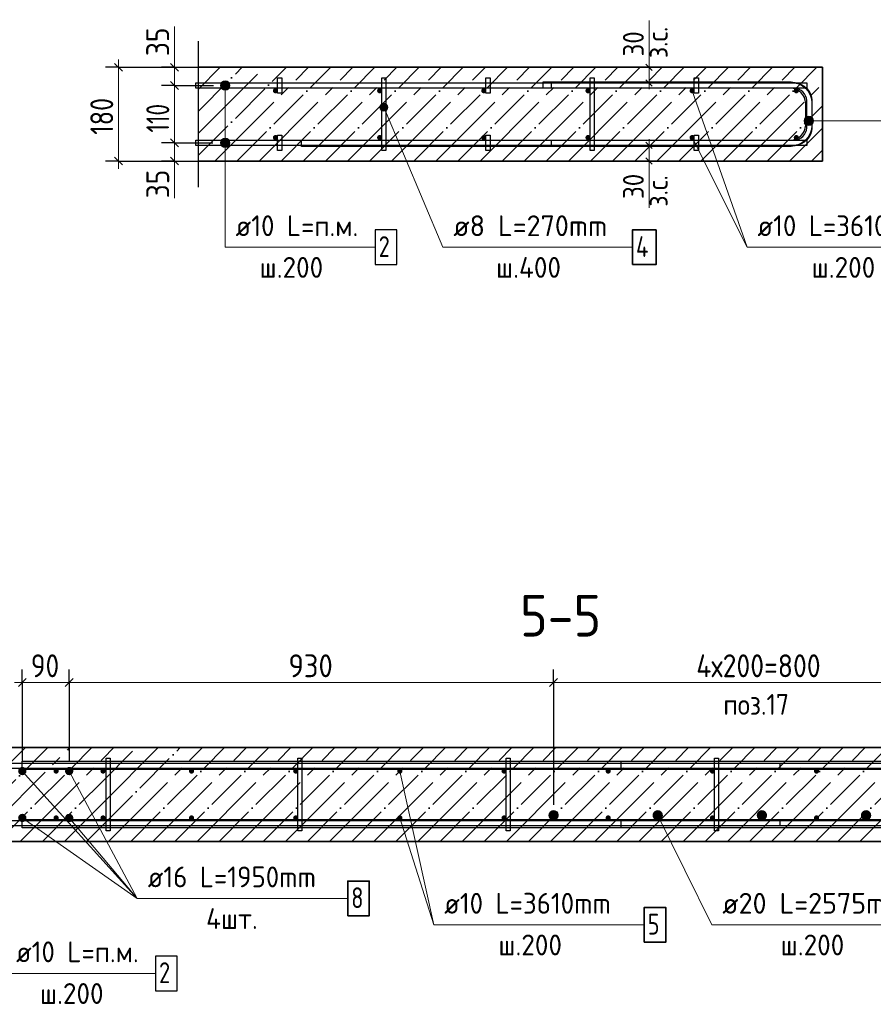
# Model space of a CAD drawing. Header units: millimetres. Extents: x -49773 to 2322955, y -3321 to 58485.
# Tile 98 of 256: x 434648 to 442842, y 39159 to 48611. Entities that reach past the tile are written whole.
import ezdxf

# ---------------------------------------------------------------- set-up
doc = ezdxf.new("R2010")
doc.units = ezdxf.units.MM
doc.linetypes.add('______11', pattern=[500, 400, -50, 0, -50])
doc.linetypes.add('______5', pattern=[1100, 800, -100, 100, -100])
for name, color, linetype, lineweight in [('Standard', 7, 'Continuous', 25), ('Арм.стержн. Арматура края', 96, 'Continuous', 35), ('Арм.стержн. вертикальными 1', 22, 'Continuous', 35), ('Арм.стержн.горизонт. 1', 180, 'Continuous', 35), ('Арм.стержн.горизонт. 2', 202, 'Continuous', 35), ('Размерная линия_ общее', 7, 'Continuous', 13), ('Размерная линия_ общее_1', 7, 'Continuous', 13)]:
    doc.layers.add(name, color=color, linetype=linetype, lineweight=lineweight)
doc.layers.add('Арм.стержн. вертикальными 2', color=7, linetype='Continuous', lineweight=35, true_color=0x006e00)
doc.layers.add('Арм.стержн.Стяжки', color=7, linetype='Continuous', lineweight=35, true_color=0x501e0f)
doc.styles.add('ISOCPEUR', font='txt')

msp = doc.modelspace()

# ---------------------------------------------------------------- hatches: boundary and pattern name
at = {"layer": 'Арм.стержн. вертикальными 1', "linetype": 'Continuous', "lineweight": 50, "transparency": 33554687}
for points in [[(437128.3, 47929.1), (437126.4, 47938.7), (437121, 47946.8), (437112.9, 47952.2), (437103.3, 47954.1), (437093.7, 47952.2), (437085.6, 47946.8), (437080.2, 47938.7), (437078.3, 47929.1), (437080.2, 47919.5), (437085.6, 47911.4), (437093.7, 47906), (437103.3, 47904.1), (437112.9, 47906), (437121, 47911.4), (437126.4, 47919.5)], [(438128.3, 47929.1), (438126.4, 47938.7), (438121, 47946.8), (438112.9, 47952.2), (438103.3, 47954.1), (438093.7, 47952.2), (438085.6, 47946.8), (438080.2, 47938.7), (438078.3, 47929.1), (438080.2, 47919.5), (438085.6, 47911.4), (438093.7, 47906), (438103.3, 47904.1), (438112.9, 47906), (438121, 47911.4), (438126.4, 47919.5)], [(439128.3, 47929.1), (439126.4, 47938.7), (439121, 47946.8), (439112.9, 47952.2), (439103.3, 47954.1), (439093.7, 47952.2), (439085.6, 47946.8), (439080.2, 47938.7), (439078.3, 47929.1), (439080.2, 47919.5), (439085.6, 47911.4), (439093.7, 47906), (439103.3, 47904.1), (439112.9, 47906), (439121, 47911.4), (439126.4, 47919.5)], [(440128.3, 47929.1), (440126.4, 47938.7), (440121, 47946.8), (440112.9, 47952.2), (440103.3, 47954.1), (440093.7, 47952.2), (440085.6, 47946.8), (440080.2, 47938.7), (440078.3, 47929.1), (440080.2, 47919.5), (440085.6, 47911.4), (440093.7, 47906), (440103.3, 47904.1), (440112.9, 47906), (440121, 47911.4), (440126.4, 47919.5)], [(441128.3, 47929.1), (441126.4, 47938.7), (441121, 47946.8), (441112.9, 47952.2), (441103.3, 47954.1), (441093.7, 47952.2), (441085.6, 47946.8), (441080.2, 47938.7), (441078.3, 47929.1), (441080.2, 47919.5), (441085.6, 47911.4), (441093.7, 47906), (441103.3, 47904.1), (441112.9, 47906), (441121, 47911.4), (441126.4, 47919.5)], [(442128.3, 47929.1), (442126.4, 47938.7), (442121, 47946.8), (442112.9, 47952.2), (442103.3, 47954.1), (442093.7, 47952.2), (442085.6, 47946.8), (442080.2, 47938.7), (442078.3, 47929.1), (442080.2, 47919.5), (442085.6, 47911.4), (442093.7, 47906), (442103.3, 47904.1), (442112.9, 47906), (442121, 47911.4), (442126.4, 47919.5)], [(437128.3, 47479.1), (437126.4, 47488.7), (437121, 47496.8), (437112.9, 47502.2), (437103.3, 47504.1), (437093.7, 47502.2), (437085.6, 47496.8), (437080.2, 47488.7), (437078.3, 47479.1), (437080.2, 47469.5), (437085.6, 47461.4), (437093.7, 47456), (437103.3, 47454.1), (437112.9, 47456), (437121, 47461.4), (437126.4, 47469.5)], [(438128.3, 47479.1), (438126.4, 47488.7), (438121, 47496.8), (438112.9, 47502.2), (438103.3, 47504.1), (438093.7, 47502.2), (438085.6, 47496.8), (438080.2, 47488.7), (438078.3, 47479.1), (438080.2, 47469.5), (438085.6, 47461.4), (438093.7, 47456), (438103.3, 47454.1), (438112.9, 47456), (438121, 47461.4), (438126.4, 47469.5)], [(439128.3, 47479.1), (439126.4, 47488.7), (439121, 47496.8), (439112.9, 47502.2), (439103.3, 47504.1), (439093.7, 47502.2), (439085.6, 47496.8), (439080.2, 47488.7), (439078.3, 47479.1), (439080.2, 47469.5), (439085.6, 47461.4), (439093.7, 47456), (439103.3, 47454.1), (439112.9, 47456), (439121, 47461.4), (439126.4, 47469.5)], [(440128.3, 47479.1), (440126.4, 47488.7), (440121, 47496.8), (440112.9, 47502.2), (440103.3, 47504.1), (440093.7, 47502.2), (440085.6, 47496.8), (440080.2, 47488.7), (440078.3, 47479.1), (440080.2, 47469.5), (440085.6, 47461.4), (440093.7, 47456), (440103.3, 47454.1), (440112.9, 47456), (440121, 47461.4), (440126.4, 47469.5)], [(441128.3, 47479.1), (441126.4, 47488.7), (441121, 47496.8), (441112.9, 47502.2), (441103.3, 47504.1), (441093.7, 47502.2), (441085.6, 47496.8), (441080.2, 47488.7), (441078.3, 47479.1), (441080.2, 47469.5), (441085.6, 47461.4), (441093.7, 47456), (441103.3, 47454.1), (441112.9, 47456), (441121, 47461.4), (441126.4, 47469.5)], [(442128.3, 47479.1), (442126.4, 47488.7), (442121, 47496.8), (442112.9, 47502.2), (442103.3, 47504.1), (442093.7, 47502.2), (442085.6, 47496.8), (442080.2, 47488.7), (442078.3, 47479.1), (442080.2, 47469.5), (442085.6, 47461.4), (442093.7, 47456), (442103.3, 47454.1), (442112.9, 47456), (442121, 47461.4), (442126.4, 47469.5)], [(435022.7, 41397.8), (435020.8, 41407.3), (435015.4, 41415.4), (435007.2, 41420.9), (434997.7, 41422.8), (434988.1, 41420.9), (434980, 41415.4), (434974.6, 41407.3), (434972.7, 41397.8), (434974.6, 41388.2), (434980, 41380.1), (434988.1, 41374.7), (434997.7, 41372.8), (435007.2, 41374.7), (435015.4, 41380.1), (435020.8, 41388.2)], [(435472.7, 41397.8), (435470.8, 41407.3), (435465.4, 41415.4), (435457.2, 41420.9), (435447.7, 41422.8), (435438.1, 41420.9), (435430, 41415.4), (435424.6, 41407.3), (435422.7, 41397.8), (435424.6, 41388.2), (435430, 41380.1), (435438.1, 41374.7), (435447.7, 41372.8), (435457.2, 41374.7), (435465.4, 41380.1), (435470.8, 41388.2)], [(436322.7, 41397.8), (436320.8, 41407.3), (436315.4, 41415.4), (436307.2, 41420.9), (436297.7, 41422.8), (436288.1, 41420.9), (436280, 41415.4), (436274.6, 41407.3), (436272.7, 41397.8), (436274.6, 41388.2), (436280, 41380.1), (436288.1, 41374.7), (436297.7, 41372.8), (436307.2, 41374.7), (436315.4, 41380.1), (436320.8, 41388.2)], [(437322.7, 41397.8), (437320.8, 41407.3), (437315.4, 41415.4), (437307.2, 41420.9), (437297.7, 41422.8), (437288.1, 41420.9), (437280, 41415.4), (437274.6, 41407.3), (437272.7, 41397.8), (437274.6, 41388.2), (437280, 41380.1), (437288.1, 41374.7), (437297.7, 41372.8), (437307.2, 41374.7), (437315.4, 41380.1), (437320.8, 41388.2)], [(438322.7, 41397.8), (438320.8, 41407.3), (438315.4, 41415.5), (438307.2, 41420.9), (438297.7, 41422.8), (438288.1, 41420.9), (438280, 41415.5), (438274.6, 41407.3), (438272.7, 41397.8), (438274.6, 41388.2), (438280, 41380.1), (438288.1, 41374.7), (438297.7, 41372.8), (438307.2, 41374.7), (438315.4, 41380.1), (438320.8, 41388.2)], [(439322.7, 41397.8), (439320.8, 41407.3), (439315.4, 41415.5), (439307.2, 41420.9), (439297.7, 41422.8), (439288.1, 41420.9), (439280, 41415.5), (439274.6, 41407.3), (439272.7, 41397.8), (439274.6, 41388.2), (439280, 41380.1), (439288.1, 41374.7), (439297.7, 41372.8), (439307.2, 41374.7), (439315.4, 41380.1), (439320.8, 41388.2)], [(440322.7, 41397.8), (440320.8, 41407.3), (440315.4, 41415.5), (440307.2, 41420.9), (440297.7, 41422.8), (440288.1, 41420.9), (440280, 41415.5), (440274.6, 41407.3), (440272.7, 41397.8), (440274.6, 41388.2), (440280, 41380.1), (440288.1, 41374.7), (440297.7, 41372.8), (440307.2, 41374.7), (440315.4, 41380.1), (440320.8, 41388.2)], [(441322.7, 41397.8), (441320.8, 41407.3), (441315.4, 41415.5), (441307.2, 41420.9), (441297.7, 41422.8), (441288.1, 41420.9), (441280, 41415.5), (441274.6, 41407.3), (441272.7, 41397.8), (441274.6, 41388.2), (441280, 41380.1), (441288.1, 41374.7), (441297.7, 41372.8), (441307.2, 41374.7), (441315.4, 41380.1), (441320.8, 41388.2)], [(442322.7, 41397.8), (442320.8, 41407.4), (442315.4, 41415.5), (442307.2, 41420.9), (442297.7, 41422.8), (442288.1, 41420.9), (442280, 41415.5), (442274.6, 41407.4), (442272.7, 41397.8), (442274.6, 41388.2), (442280, 41380.1), (442288.1, 41374.7), (442297.7, 41372.8), (442307.2, 41374.7), (442315.4, 41380.1), (442320.8, 41388.2)], [(435022.7, 40947.8), (435020.8, 40957.3), (435015.4, 40965.4), (435007.2, 40970.9), (434997.7, 40972.8), (434988.1, 40970.9), (434980, 40965.4), (434974.6, 40957.3), (434972.7, 40947.8), (434974.6, 40938.2), (434980, 40930.1), (434988.1, 40924.7), (434997.7, 40922.8), (435007.2, 40924.7), (435015.4, 40930.1), (435020.8, 40938.2)], [(435472.7, 40947.8), (435470.8, 40957.3), (435465.4, 40965.4), (435457.2, 40970.9), (435447.7, 40972.8), (435438.1, 40970.9), (435430, 40965.4), (435424.6, 40957.3), (435422.7, 40947.8), (435424.6, 40938.2), (435430, 40930.1), (435438.1, 40924.7), (435447.7, 40922.8), (435457.2, 40924.7), (435465.4, 40930.1), (435470.8, 40938.2)], [(436322.7, 40947.8), (436320.8, 40957.3), (436315.4, 40965.4), (436307.2, 40970.9), (436297.7, 40972.8), (436288.1, 40970.9), (436280, 40965.4), (436274.6, 40957.3), (436272.7, 40947.8), (436274.6, 40938.2), (436280, 40930.1), (436288.1, 40924.7), (436297.7, 40922.8), (436307.2, 40924.7), (436315.4, 40930.1), (436320.8, 40938.2)], [(437322.7, 40947.8), (437320.8, 40957.3), (437315.4, 40965.4), (437307.2, 40970.9), (437297.7, 40972.8), (437288.1, 40970.9), (437280, 40965.4), (437274.6, 40957.3), (437272.7, 40947.8), (437274.6, 40938.2), (437280, 40930.1), (437288.1, 40924.7), (437297.7, 40922.8), (437307.2, 40924.7), (437315.4, 40930.1), (437320.8, 40938.2)], [(438322.7, 40947.8), (438320.8, 40957.3), (438315.4, 40965.4), (438307.2, 40970.9), (438297.7, 40972.8), (438288.1, 40970.9), (438280, 40965.4), (438274.6, 40957.3), (438272.7, 40947.8), (438274.6, 40938.2), (438280, 40930.1), (438288.1, 40924.7), (438297.7, 40922.8), (438307.2, 40924.7), (438315.4, 40930.1), (438320.8, 40938.2)], [(439322.7, 40947.8), (439320.8, 40957.3), (439315.4, 40965.4), (439307.2, 40970.9), (439297.7, 40972.8), (439288.1, 40970.9), (439280, 40965.4), (439274.6, 40957.3), (439272.7, 40947.8), (439274.6, 40938.2), (439280, 40930.1), (439288.1, 40924.7), (439297.7, 40922.8), (439307.2, 40924.7), (439315.4, 40930.1), (439320.8, 40938.2)], [(440322.7, 40947.8), (440320.8, 40957.3), (440315.4, 40965.5), (440307.2, 40970.9), (440297.7, 40972.8), (440288.1, 40970.9), (440280, 40965.5), (440274.6, 40957.3), (440272.7, 40947.8), (440274.6, 40938.2), (440280, 40930.1), (440288.1, 40924.7), (440297.7, 40922.8), (440307.2, 40924.7), (440315.4, 40930.1), (440320.8, 40938.2)], [(441322.7, 40947.8), (441320.8, 40957.4), (441315.4, 40965.5), (441307.2, 40970.9), (441297.7, 40972.8), (441288.1, 40970.9), (441280, 40965.5), (441274.6, 40957.4), (441272.7, 40947.8), (441274.6, 40938.2), (441280, 40930.1), (441288.1, 40924.7), (441297.7, 40922.8), (441307.2, 40924.7), (441315.4, 40930.1), (441320.8, 40938.2)], [(442322.7, 40947.8), (442320.8, 40957.4), (442315.4, 40965.5), (442307.2, 40970.9), (442297.7, 40972.8), (442288.1, 40970.9), (442280, 40965.5), (442274.6, 40957.4), (442272.7, 40947.8), (442274.6, 40938.2), (442280, 40930.1), (442288.1, 40924.7), (442297.7, 40922.8), (442307.2, 40924.7), (442315.4, 40930.1), (442320.8, 40938.2)]]:
    msp.add_hatch(color=4, dxfattribs=at).paths.add_polyline_path(points)
at = {"layer": 'Арм.стержн. вертикальными 2', "linetype": 'Continuous', "lineweight": 50, "transparency": 33554687}
for points in [[(434712.7, 41397.8), (434709.6, 41413.1), (434701, 41426.1), (434688, 41434.7), (434672.7, 41437.8), (434657.4, 41434.7), (434644.4, 41426.1), (434635.7, 41413.1), (434632.7, 41397.8), (434635.7, 41382.5), (434644.4, 41369.5), (434657.4, 41360.8), (434672.7, 41357.8), (434688, 41360.8), (434701, 41369.5), (434709.6, 41382.5)], [(435162.7, 41397.8), (435159.6, 41413.1), (435151, 41426.1), (435138, 41434.7), (435122.7, 41437.8), (435107.4, 41434.7), (435094.4, 41426.1), (435085.7, 41413.1), (435082.7, 41397.8), (435085.7, 41382.5), (435094.4, 41369.5), (435107.4, 41360.8), (435122.7, 41357.8), (435138, 41360.8), (435151, 41369.5), (435159.6, 41382.5)], [(434712.7, 40947.8), (434709.6, 40963.1), (434701, 40976), (434688, 40984.7), (434672.7, 40987.8), (434657.4, 40984.7), (434644.4, 40976), (434635.7, 40963.1), (434632.7, 40947.8), (434635.7, 40932.5), (434644.4, 40919.5), (434657.4, 40910.8), (434672.7, 40907.8), (434688, 40910.8), (434701, 40919.5), (434709.6, 40932.5)], [(435162.7, 40947.8), (435159.6, 40963.1), (435151, 40976.1), (435138, 40984.7), (435122.7, 40987.8), (435107.4, 40984.7), (435094.4, 40976.1), (435085.7, 40963.1), (435082.7, 40947.8), (435085.7, 40932.5), (435094.4, 40919.5), (435107.4, 40910.8), (435122.7, 40907.8), (435138, 40910.8), (435151, 40919.5), (435159.6, 40932.5)], [(439822.7, 40972.8), (439818.9, 40991.9), (439808, 41008.1), (439791.8, 41019), (439772.7, 41022.8), (439753.5, 41019), (439737.3, 41008.1), (439726.5, 40991.9), (439722.7, 40972.8), (439726.5, 40953.6), (439737.3, 40937.4), (439753.5, 40926.6), (439772.7, 40922.8), (439791.8, 40926.6), (439808, 40937.4), (439818.9, 40953.6)], [(440822.7, 40972.8), (440818.9, 40991.9), (440808, 41008.1), (440791.8, 41019), (440772.7, 41022.8), (440753.5, 41019), (440737.3, 41008.1), (440726.5, 40991.9), (440722.7, 40972.8), (440726.5, 40953.6), (440737.3, 40937.4), (440753.5, 40926.6), (440772.7, 40922.8), (440791.8, 40926.6), (440808, 40937.4), (440818.9, 40953.6)], [(441822.7, 40972.8), (441818.9, 40991.9), (441808, 41008.1), (441791.8, 41019), (441772.7, 41022.8), (441753.5, 41019), (441737.3, 41008.1), (441726.5, 40991.9), (441722.7, 40972.8), (441726.5, 40953.6), (441737.3, 40937.4), (441753.5, 40926.6), (441772.7, 40922.8), (441791.8, 40926.6), (441808, 40937.4), (441818.9, 40953.6)], [(442822.7, 40972.8), (442818.9, 40991.9), (442808, 41008.1), (442791.8, 41019), (442772.7, 41022.8), (442753.5, 41019), (442737.3, 41008.1), (442726.5, 40991.9), (442722.7, 40972.8), (442726.5, 40953.6), (442737.3, 40937.4), (442753.5, 40926.6), (442772.7, 40922.8), (442791.8, 40926.6), (442808, 40937.4), (442818.9, 40953.6)]]:
    msp.add_hatch(color=7, dxfattribs=at).paths.add_polyline_path(points)
at = {"layer": 'Арм.стержн.горизонт. 1', "linetype": 'Continuous', "lineweight": 13, "transparency": 33554687}
for points in [[(436597.8, 48017.8), (436642.8, 48017.8), (436620.3, 48024.1)], [(436597.8, 48017.8), (436642.8, 48017.8), (436620.3, 48024.1)], [(436575.3, 47979.1), (436665.3, 47979.1), (436659, 48001.6)], [(436575.3, 47979.1), (436659, 48001.6), (436581.6, 48001.6)], [(436575.3, 47979.1), (436665.3, 47979.1), (436659, 48001.6)], [(436575.3, 47979.1), (436659, 48001.6), (436581.6, 48001.6)], [(436581.6, 47956.6), (436665.3, 47979.1), (436575.3, 47979.1)], [(436581.6, 47956.6), (436665.3, 47979.1), (436575.3, 47979.1)], [(436581.6, 48001.6), (436659, 48001.6), (436642.8, 48017.8)], [(436581.6, 48001.6), (436642.8, 48017.8), (436597.8, 48017.8)], [(436581.6, 48001.6), (436659, 48001.6), (436642.8, 48017.8)], [(436581.6, 48001.6), (436642.8, 48017.8), (436597.8, 48017.8)], [(436581.6, 47956.6), (436659, 47956.6), (436665.3, 47979.1)], [(436581.6, 47956.6), (436659, 47956.6), (436665.3, 47979.1)], [(436597.8, 47940.4), (436659, 47956.6), (436581.6, 47956.6)], [(436597.8, 47940.4), (436659, 47956.6), (436581.6, 47956.6)], [(436597.8, 47940.4), (436642.8, 47940.4), (436659, 47956.6)], [(436597.8, 47940.4), (436642.8, 47940.4), (436659, 47956.6)], [(436642.8, 47940.4), (436597.8, 47940.4), (436620.3, 47934.1)], [(436642.8, 47940.4), (436597.8, 47940.4), (436620.3, 47934.1)], [(436575.3, 47429.1), (436665.3, 47429.1), (436659, 47451.6)], [(436575.3, 47429.1), (436659, 47451.6), (436581.6, 47451.6)], [(436575.3, 47429.1), (436665.3, 47429.1), (436659, 47451.6)], [(436575.3, 47429.1), (436659, 47451.6), (436581.6, 47451.6)], [(436581.6, 47451.6), (436659, 47451.6), (436642.8, 47467.8)], [(436581.6, 47451.6), (436642.8, 47467.8), (436597.8, 47467.8)], [(436581.6, 47451.6), (436659, 47451.6), (436642.8, 47467.8)], [(436581.6, 47451.6), (436642.8, 47467.8), (436597.8, 47467.8)], [(436597.8, 47467.8), (436642.8, 47467.8), (436620.3, 47474.1)], [(436597.8, 47467.8), (436642.8, 47467.8), (436620.3, 47474.1)], [(436581.6, 47406.6), (436665.3, 47429.1), (436575.3, 47429.1)], [(436581.6, 47406.6), (436665.3, 47429.1), (436575.3, 47429.1)], [(436581.6, 47406.6), (436659, 47406.6), (436665.3, 47429.1)], [(436581.6, 47406.6), (436659, 47406.6), (436665.3, 47429.1)], [(436597.8, 47390.4), (436659, 47406.6), (436581.6, 47406.6)], [(436597.8, 47390.4), (436659, 47406.6), (436581.6, 47406.6)], [(436597.8, 47390.4), (436642.8, 47390.4), (436659, 47406.6)], [(436597.8, 47390.4), (436642.8, 47390.4), (436659, 47406.6)], [(436642.8, 47390.4), (436597.8, 47390.4), (436620.3, 47384.1)], [(436642.8, 47390.4), (436597.8, 47390.4), (436620.3, 47384.1)]]:
    msp.add_hatch(color=7, dxfattribs=at).paths.add_polyline_path(points)
at = {"layer": 'Арм.стержн.горизонт. 2', "linetype": 'Continuous', "lineweight": 13, "transparency": 33554687}
for points in [[(442184.6, 47616.4), (442184.6, 47661.4), (442178.3, 47638.9)], [(442184.6, 47616.4), (442184.6, 47661.4), (442178.3, 47638.9)], [(442200.8, 47600.2), (442200.8, 47677.6), (442184.6, 47661.4)], [(442200.8, 47600.2), (442200.8, 47677.6), (442184.6, 47661.4)], [(442200.8, 47600.2), (442184.6, 47661.4), (442184.6, 47616.4)], [(442200.8, 47600.2), (442184.6, 47661.4), (442184.6, 47616.4)], [(442223.3, 47593.9), (442223.3, 47683.9), (442200.8, 47677.6)], [(442223.3, 47593.9), (442223.3, 47683.9), (442200.8, 47677.6)], [(442223.3, 47593.9), (442200.8, 47677.6), (442200.8, 47600.2)], [(442223.3, 47593.9), (442200.8, 47677.6), (442200.8, 47600.2)], [(442245.8, 47600.2), (442245.8, 47677.6), (442223.3, 47683.9)], [(442245.8, 47600.2), (442223.3, 47683.9), (442223.3, 47593.9)], [(442245.8, 47600.2), (442245.8, 47677.6), (442223.3, 47683.9)], [(442245.8, 47600.2), (442223.3, 47683.9), (442223.3, 47593.9)], [(442262, 47616.4), (442262, 47661.4), (442245.8, 47677.6)], [(442262, 47616.4), (442245.8, 47677.6), (442245.8, 47600.2)], [(442262, 47616.4), (442262, 47661.4), (442245.8, 47677.6)], [(442262, 47616.4), (442245.8, 47677.6), (442245.8, 47600.2)], [(442262, 47661.4), (442262, 47616.4), (442268.3, 47638.9)], [(442262, 47661.4), (442262, 47616.4), (442268.3, 47638.9)]]:
    msp.add_hatch(color=7, dxfattribs=at).paths.add_polyline_path(points)
at = {"layer": 'Арм.стержн.Стяжки', "linetype": 'Continuous', "lineweight": 13, "transparency": 33554687}
for points in [[(438106.3, 47775.3), (438165.7, 47800.4), (438148, 47807.6)], [(438106.3, 47775.3), (438148, 47807.6), (438113.5, 47793)], [(438108.8, 47756), (438165.7, 47800.4), (438106.3, 47775.3)], [(438108.8, 47756), (438177.9, 47785.1), (438165.7, 47800.4)], [(438120.9, 47740.8), (438177.9, 47785.1), (438108.8, 47756)], [(438113.5, 47793), (438148, 47807.6), (438128.7, 47805.1)], [(438120.9, 47740.8), (438180.3, 47765.8), (438177.9, 47785.1)], [(438138.6, 47733.6), (438180.3, 47765.8), (438120.9, 47740.8)], [(438138.6, 47733.6), (438173.1, 47748.1), (438180.3, 47765.8)], [(438173.1, 47748.1), (438138.6, 47733.6), (438157.9, 47736)]]:
    msp.add_hatch(color=7, dxfattribs=at).paths.add_polyline_path(points)

# ---------------------------------------------------------------- linework, layer by layer
at = {"layer": 'Standard', "color": 7, "linetype": 'Continuous', "lineweight": 13, "transparency": 33554687}
for p, q in [((440689.1, 48154), (440689.1, 48604)), ((441103.3, 47929.1), (441630.3, 46426.3)), ((440689.1, 47254), (440689.1, 46804)), ((438297.7, 41397.8), (438622.8, 39921.7))]:
    msp.add_line(p, q, dxfattribs=at)
at = {"layer": 'Standard', "color": 7, "linetype": 'Continuous', "lineweight": 25, "transparency": 33554687}
msp.add_line((436364.3, 47004), (436364.3, 48404), dxfattribs=at)
at = {"layer": 'Standard', "color": 253, "linetype": '______11', "lineweight": 35, "true_color": 0xababab, "transparency": 33554687}
for p, q in [((436364.3, 47733.6), (436784.7, 48154)), ((436364.3, 47309.3), (437209, 48154)), ((436733.3, 47254), (437633.3, 48154)), ((437157.5, 47254), (438057.5, 48154)), ((437581.8, 47254), (438481.8, 48154)), ((438006, 47254), (438906, 48154)), ((438430.3, 47254), (439330.3, 48154)), ((438854.6, 47254), (439754.6, 48154)), ((439278.8, 47254), (440178.8, 48154)), ((439703.1, 47254), (440603.1, 48154)), ((440127.4, 47254), (441027.4, 48154)), ((440551.6, 47254), (441451.6, 48154)), ((440975.9, 47254), (441875.9, 48154)), ((441400.2, 47254), (442300.2, 48154)), ((441824.4, 47254), (442353.3, 47782.9)), ((442248.7, 47254), (442353.3, 47358.6)), ((434327.4, 41033.6), (434916.5, 41622.7)), ((434440.8, 40722.7), (435340.8, 41622.7)), ((435447.6, 41305.3), (435765, 41622.7)), ((435447.6, 40881), (436189.3, 41622.7)), ((435713.6, 40722.7), (436613.6, 41622.7)), ((436137.8, 40722.7), (437037.8, 41622.7)), ((436562.1, 40722.7), (437462.1, 41622.7)), ((436986.3, 40722.7), (437886.3, 41622.7)), ((437410.6, 40722.7), (438310.6, 41622.7)), ((437834.9, 40722.7), (438734.9, 41622.7)), ((438259.1, 40722.7), (439159.1, 41622.7)), ((438683.4, 40722.7), (439583.4, 41622.7)), ((439107.7, 40722.7), (440007.7, 41622.7)), ((439531.9, 40722.7), (440431.9, 41622.7)), ((439956.2, 40722.7), (440856.2, 41622.7)), ((440380.5, 40722.7), (441280.5, 41622.7)), ((440804.7, 40722.7), (441704.7, 41622.7)), ((441229, 40722.7), (442129, 41622.7)), ((441653.3, 40722.7), (442553.3, 41622.7)), ((442077.5, 40722.7), (442977.5, 41622.7)), ((442501.8, 40722.7), (443401.8, 41622.7)), ((434865, 40722.7), (435447.6, 41305.3)), ((435289.3, 40722.7), (435447.6, 40881))]:
    msp.add_line(p, q, dxfattribs=at)
at = {"layer": 'Standard', "color": 253, "linetype": '______5', "lineweight": 35, "true_color": 0xababab, "transparency": 33554687}
for p, q in [((436364.3, 47945.7), (436572.6, 48154)), ((436364.3, 47521.5), (436996.9, 48154)), ((436521.1, 47254), (437421.1, 48154)), ((436945.4, 47254), (437845.4, 48154)), ((437369.7, 47254), (438269.7, 48154)), ((437793.9, 47254), (438693.9, 48154)), ((438218.2, 47254), (439118.2, 48154)), ((438642.4, 47254), (439542.4, 48154)), ((439066.7, 47254), (439966.7, 48154)), ((439491, 47254), (440391, 48154)), ((439915.2, 47254), (440815.2, 48154)), ((440339.5, 47254), (441239.5, 48154)), ((440763.8, 47254), (441663.8, 48154)), ((441188, 47254), (442088, 48154)), ((441612.3, 47254), (442353.3, 47995)), ((442036.6, 47254), (442353.3, 47570.8)), ((434327.4, 41245.7), (434704.4, 41622.7)), ((434327.4, 40821.4), (435128.6, 41622.7)), ((435447.6, 41517.4), (435552.9, 41622.7)), ((435447.6, 41093.2), (435977.2, 41622.7)), ((435501.4, 40722.7), (436401.4, 41622.7)), ((435925.7, 40722.7), (436825.7, 41622.7)), ((436350, 40722.7), (437250, 41622.7)), ((436774.2, 40722.7), (437674.2, 41622.7)), ((437198.5, 40722.7), (438098.5, 41622.7)), ((437622.7, 40722.7), (438522.7, 41622.7)), ((438047, 40722.7), (438947, 41622.7)), ((438471.3, 40722.7), (439371.3, 41622.7)), ((438895.5, 40722.7), (439795.5, 41622.7)), ((439319.8, 40722.7), (440219.8, 41622.7)), ((439744.1, 40722.7), (440644.1, 41622.7)), ((440168.3, 40722.7), (441068.3, 41622.7)), ((440592.6, 40722.7), (441492.6, 41622.7)), ((441016.9, 40722.7), (441916.9, 41622.7)), ((441441.1, 40722.7), (442341.1, 41622.7)), ((441865.4, 40722.7), (442765.4, 41622.7)), ((442289.7, 40722.7), (443189.7, 41622.7)), ((442713.9, 40722.7), (443613.9, 41622.7)), ((434652.9, 40722.7), (435447.6, 41517.4)), ((435077.2, 40722.7), (435447.6, 41093.2))]:
    msp.add_line(p, q, dxfattribs=at)
at = {"layer": 'Standard', "color": 7, "linetype": 'Continuous', "lineweight": 35, "transparency": 33554687}
for p, q in [((442353.3, 48154), (436364.3, 48154)), ((442353.3, 47254), (442353.3, 48154)), ((436364.3, 47254), (442353.3, 47254)), ((435447.6, 41622.7), (434327.4, 41622.7)), ((444547.6, 41622.7), (435447.6, 41622.7)), ((434327.4, 40722.7), (435447.6, 40722.7)), ((435447.6, 40722.7), (444547.6, 40722.7))]:
    msp.add_line(p, q, dxfattribs=at)
at = {"layer": 'Арм.стержн. Арматура края', "color": 4, "linetype": 'Continuous', "lineweight": 25, "transparency": 33554687}
for points in [[(439753.3, 47454.1), (442083.1, 47454.1), (442105.7, 47457.2), (442128.6, 47464.8), (442149.6, 47476.5), (442166.6, 47490.8), (442180.9, 47507.8), (442192.6, 47528.8), (442200.2, 47551.7), (442203.3, 47574.3), (442203.3, 47833.9), (442200.2, 47856.5), (442192.6, 47879.4), (442180.9, 47900.4), (442166.6, 47917.4), (442149.6, 47931.7), (442128.6, 47943.4), (442105.7, 47951), (442083.1, 47954.1), (439753.3, 47954.1), (439753.3, 48004.1), (442086.6, 48004.1), (442117.1, 47999.9), (442148.8, 47989.4), (442178.1, 47973), (442202.1, 47952.9), (442222.2, 47928.8), (442238.6, 47899.6), (442249.1, 47867.9), (442253.3, 47837.4), (442253.3, 47570.8), (442249.1, 47540.3), (442238.6, 47508.6), (442222.2, 47479.3), (442202.1, 47455.3), (442178.1, 47435.2), (442148.8, 47418.8), (442117.1, 47408.3), (442086.6, 47404.1), (439753.3, 47404.1), (439753.3, 47454.1)], [(439753.3, 47454.1), (442083.1, 47454.1), (442105.7, 47457.2), (442128.6, 47464.8), (442149.6, 47476.5), (442166.6, 47490.8), (442180.9, 47507.8), (442192.6, 47528.8), (442200.2, 47551.7), (442203.3, 47574.3), (442203.3, 47833.9), (442200.2, 47856.5), (442192.6, 47879.4), (442180.9, 47900.4), (442166.6, 47917.4), (442149.6, 47931.7), (442128.6, 47943.4), (442105.7, 47951), (442083.1, 47954.1), (439753.3, 47954.1), (439753.3, 48004.1), (442086.6, 48004.1), (442117.1, 47999.9), (442148.8, 47989.4), (442178.1, 47973), (442202.1, 47952.9), (442222.2, 47928.8), (442238.6, 47899.6), (442249.1, 47867.9), (442253.3, 47837.4), (442253.3, 47570.8), (442249.1, 47540.3), (442238.6, 47508.6), (442222.2, 47479.3), (442202.1, 47455.3), (442178.1, 47435.2), (442148.8, 47418.8), (442117.1, 47408.3), (442086.6, 47404.1), (439753.3, 47404.1), (439753.3, 47454.1)], [(444277.5, 41422.8), (441947.7, 41422.8), (441947.7, 41472.8), (444280.9, 41472.8)], [(441947.7, 40922.8), (444277.5, 40922.8)], [(444280.9, 40872.8), (441947.7, 40872.8), (441947.7, 40922.8)]]:
    msp.add_lwpolyline(points, dxfattribs=at)
at = {"layer": 'Арм.стержн. вертикальными 1', "color": 7, "linetype": 'Continuous', "lineweight": 13, "transparency": 33554687}
for p, q in [((441630.3, 46426.3), (441103.3, 47479.1)), ((441630.3, 46426.3), (443650.3, 46426.3)), ((438622.8, 39921.7), (438297.7, 40947.8)), ((438622.8, 39921.7), (440642.8, 39921.7))]:
    msp.add_line(p, q, dxfattribs=at)
at = {"layer": 'Арм.стержн. вертикальными 1', "color": 7, "linetype": 'Continuous', "lineweight": 35, "transparency": 33554687}
msp.add_lwpolyline([(440642.8, 39755), (440849.4, 39755), (440849.4, 40088.3), (440642.8, 40088.3), (440642.8, 39755)], dxfattribs=at)
at = {"layer": 'Арм.стержн. вертикальными 2', "color": 7, "linetype": 'Continuous', "lineweight": 13, "transparency": 33554687}
for p, q in [((435776.9, 40175.1), (434672.7, 41397.8)), ((435776.9, 40175.1), (435122.7, 41397.8)), ((435776.9, 40175.1), (434672.7, 40947.8)), ((435776.9, 40175.1), (435122.7, 40947.8)), ((441292.8, 39921.7), (440772.7, 40972.8)), ((435776.9, 40175.1), (437796.9, 40175.1)), ((441292.8, 39921.7), (443392.8, 39921.7))]:
    msp.add_line(p, q, dxfattribs=at)
at = {"layer": 'Арм.стержн. вертикальными 2', "color": 7, "linetype": 'Continuous', "lineweight": 35, "transparency": 33554687}
msp.add_lwpolyline([(437796.9, 40008.5), (438003.6, 40008.5), (438003.6, 40341.8), (437796.9, 40341.8), (437796.9, 40008.5)], dxfattribs=at)
at = {"layer": 'Арм.стержн.горизонт. 1', "color": 7, "linetype": 'Continuous', "lineweight": 13, "transparency": 33554687}
for p, q in [((436620.3, 48024.1), (436620.3, 48024.1)), ((436620.3, 48024.1), (436620.3, 48024.1)), ((436575.3, 47979.1), (436575.3, 47979.1)), ((436575.3, 47979.1), (436575.3, 47979.1)), ((436620.3, 46426.3), (436620.3, 47979.1)), ((436620.3, 46426.3), (436620.3, 47979.1)), ((436620.3, 47934.1), (436620.3, 47934.1)), ((436620.3, 47934.1), (436620.3, 47934.1)), ((436665.3, 47979.1), (436665.3, 47979.1)), ((436665.3, 47979.1), (436665.3, 47979.1)), ((436620.3, 47474.1), (436620.3, 47474.1)), ((436620.3, 47474.1), (436620.3, 47474.1)), ((436575.3, 47429.1), (436575.3, 47429.1)), ((436575.3, 47429.1), (436575.3, 47429.1)), ((436620.3, 46426.3), (436620.3, 47429.1)), ((436620.3, 46426.3), (436620.3, 47429.1)), ((436620.3, 47384.1), (436620.3, 47384.1)), ((436620.3, 47384.1), (436620.3, 47384.1)), ((436665.3, 47429.1), (436665.3, 47429.1)), ((436665.3, 47429.1), (436665.3, 47429.1)), ((436620.3, 46426.3), (438060.3, 46426.3)), ((434512.2, 39455.5), (435952.2, 39455.5))]:
    msp.add_line(p, q, dxfattribs=at)
at = {"layer": 'Арм.стержн.горизонт. 1', "color": 4, "linetype": 'Continuous', "lineweight": 25, "transparency": 33554687}
for points in [[(436339.3, 48004.1), (442203.3, 48004.1), (442203.3, 47954.1), (436339.3, 47954.1), (436339.3, 48004.1)], [(436339.3, 48004.1), (442203.3, 48004.1), (442203.3, 47954.1), (436339.3, 47954.1), (436339.3, 48004.1)], [(436339.3, 47454.1), (442203.3, 47454.1), (442203.3, 47404.1), (436339.3, 47404.1), (436339.3, 47454.1)], [(436339.3, 47454.1), (442203.3, 47454.1), (442203.3, 47404.1), (436339.3, 47404.1), (436339.3, 47454.1)], [(434302.3, 41472.8), (444397.7, 41472.8), (444397.7, 41422.8), (434302.3, 41422.8), (434302.3, 41472.8)], [(434302.3, 40922.8), (444397.7, 40922.8), (444397.7, 40872.8), (434302.3, 40872.8), (434302.3, 40922.8)]]:
    msp.add_lwpolyline(points, dxfattribs=at)
at = {"layer": 'Арм.стержн.горизонт. 1', "color": 7, "linetype": 'Continuous', "lineweight": 25, "transparency": 33554687}
for points in [[(438060.3, 46259.6), (438267, 46259.6), (438267, 46592.9), (438060.3, 46592.9), (438060.3, 46259.6)], [(435952.2, 39288.9), (436158.9, 39288.9), (436158.9, 39622.2), (435952.2, 39622.2), (435952.2, 39288.9)]]:
    msp.add_lwpolyline(points, dxfattribs=at)
at = {"layer": 'Арм.стержн.горизонт. 1', "color": 7, "linetype": 'Continuous', "lineweight": 13, "transparency": 33554687}
for centre in [(436620.3, 47979.1), (436620.3, 47979.1), (436620.3, 47429.1), (436620.3, 47429.1)]:
    msp.add_circle(centre, 45, dxfattribs=at)
at = {"layer": 'Арм.стержн.горизонт. 2', "color": 7, "linetype": 'Continuous', "lineweight": 13, "transparency": 33554687}
for p, q in [((442223.3, 47683.9), (442223.3, 47683.9)), ((442223.3, 47683.9), (442223.3, 47683.9)), ((442178.3, 47638.9), (442178.3, 47638.9)), ((442178.3, 47638.9), (442178.3, 47638.9)), ((442748.6, 47638.9), (442223.3, 47638.9)), ((442748.6, 47638.9), (442223.3, 47638.9)), ((442223.3, 47593.9), (442223.3, 47593.9)), ((442223.3, 47593.9), (442223.3, 47593.9)), ((442268.3, 47638.9), (442268.3, 47638.9)), ((442268.3, 47638.9), (442268.3, 47638.9)), ((442748.6, 47638.9), (444768.6, 47638.9))]:
    msp.add_line(p, q, dxfattribs=at)
at = {"layer": 'Арм.стержн.горизонт. 2', "color": 34, "linetype": 'Continuous', "lineweight": 25, "transparency": 33554687}
msp.add_lwpolyline([(439673.3, 48013.9), (442053.2, 48013.9), (442089.8, 48008.8), (442127.9, 47996.3), (442163, 47976.6), (442191.9, 47952.5), (442216, 47923.6), (442235.7, 47888.6), (442248.2, 47850.4), (442253.3, 47813.8), (442253.3, 47594), (442248.2, 47557.4), (442235.7, 47519.3), (442216, 47484.2), (442191.9, 47455.3), (442163, 47431.2), (442127.9, 47411.6), (442089.8, 47399), (442053.2, 47393.9), (437353.3, 47394), (437353.3, 47453.9), (442049.1, 47453.9), (442076.2, 47457.7), (442103.7, 47466.8), (442128.8, 47480.8), (442149.3, 47497.9), (442166.4, 47518.4), (442180.5, 47543.6), (442189.5, 47571), (442193.3, 47598.2), (442193.3, 47809.7), (442189.5, 47836.8), (442180.5, 47864.3), (442166.4, 47889.4), (442149.3, 47909.9), (442128.8, 47927), (442103.7, 47941.1), (442076.2, 47950.1), (442049.1, 47953.9), (439673.3, 47953.9), (439673.3, 48013.9)], dxfattribs=at)
msp.add_lwpolyline([(439673.3, 48013.9), (442053.2, 48013.9), (442089.8, 48008.8), (442127.9, 47996.3), (442163, 47976.6), (442191.9, 47952.5), (442216, 47923.6), (442235.7, 47888.6), (442248.2, 47850.4), (442253.3, 47813.8), (442253.3, 47594), (442248.2, 47557.4), (442235.7, 47519.3), (442216, 47484.2), (442191.9, 47455.3), (442163, 47431.2), (442127.9, 47411.6), (442089.8, 47399), (442053.2, 47393.9), (437353.3, 47394), (437353.3, 47453.9), (442049.1, 47453.9), (442076.2, 47457.7), (442103.7, 47466.8), (442128.8, 47480.8), (442149.3, 47497.9), (442166.4, 47518.4), (442180.5, 47543.6), (442189.5, 47571), (442193.3, 47598.2), (442193.3, 47809.7), (442189.5, 47836.8), (442180.5, 47864.3), (442166.4, 47889.4), (442149.3, 47909.9), (442128.8, 47927), (442103.7, 47941.1), (442076.2, 47950.1), (442049.1, 47953.9), (439673.3, 47953.9), (439673.3, 48013.9)], dxfattribs=at)
at = {"layer": 'Арм.стержн.горизонт. 2', "color": 5, "linetype": 'Continuous', "lineweight": 25, "true_color": 0x1c1cff, "transparency": 33554687}
for points in [[(444422.7, 41412.8), (434672.7, 41412.8), (434672.7, 41492.8), (444422.7, 41492.8), (444422.7, 41412.8)], [(444422.7, 41412.8), (434672.7, 41412.8), (434672.7, 41492.8), (444422.7, 41492.8), (444422.7, 41412.8)], [(444150.4, 41412.8), (440422.7, 41412.8), (440422.7, 41492.8), (444155.9, 41492.8)], [(444150.4, 41412.8), (440422.7, 41412.8), (440422.7, 41492.8), (444155.9, 41492.8)], [(444422.7, 40852.8), (434672.7, 40852.8), (434672.7, 40932.8), (444422.7, 40932.8), (444422.7, 40852.8)], [(444422.7, 40852.8), (434672.7, 40852.8), (434672.7, 40932.8), (444422.7, 40932.8), (444422.7, 40852.8)], [(440422.7, 40932.8), (444150.4, 40932.8)], [(444155.9, 40852.8), (440422.7, 40852.8), (440422.7, 40932.8)], [(440422.7, 40932.8), (444150.4, 40932.8)], [(444155.9, 40852.8), (440422.7, 40852.8), (440422.7, 40932.8)]]:
    msp.add_lwpolyline(points, dxfattribs=at)
at = {"layer": 'Арм.стержн.горизонт. 2', "color": 7, "linetype": 'Continuous', "lineweight": 13, "transparency": 33554687}
msp.add_circle((442223.3, 47638.9), 45, dxfattribs=at)
msp.add_circle((442223.3, 47638.9), 45, dxfattribs=at)
at = {"layer": 'Арм.стержн.Стяжки', "color": 7, "linetype": 'Continuous', "lineweight": 13, "transparency": 33554687}
for p, q in [((438108.8, 47756), (438108.8, 47756)), ((438128.7, 47805.1), (438128.7, 47805.1)), ((438710.3, 46426.3), (438143.3, 47770.6)), ((438157.9, 47736), (438157.9, 47736)), ((438177.9, 47785.1), (438177.9, 47785.1)), ((438710.3, 46426.3), (440530.3, 46426.3))]:
    msp.add_line(p, q, dxfattribs=at)
at = {"layer": 'Арм.стержн.Стяжки', "color": 40, "linetype": 'Continuous', "lineweight": 25, "transparency": 33554687}
for points in [[(437163.3, 48054.1), (437163.3, 47905.1), (437123.3, 47905.1), (437123.3, 48054.1), (437163.3, 48054.1)], [(438123.3, 47354.1), (438123.3, 48054.1), (438163.3, 48054.1), (438163.3, 47354.1), (438123.3, 47354.1)], [(439163.3, 48054.1), (439163.3, 47905.1), (439123.3, 47905.1), (439123.3, 48054.1), (439163.3, 48054.1)], [(440123.3, 47354.1), (440123.3, 48054.1), (440163.3, 48054.1), (440163.3, 47354.1), (440123.3, 47354.1)], [(441163.3, 48054.1), (441163.3, 47905.1), (441123.3, 47905.1), (441123.3, 48054.1), (441163.3, 48054.1)], [(437163.3, 47503), (437163.3, 47354.1), (437123.3, 47354.1), (437123.3, 47503), (437163.3, 47503)], [(439163.3, 47503), (439163.3, 47354.1), (439123.3, 47354.1), (439123.3, 47503), (439163.3, 47503)], [(441163.3, 47503), (441163.3, 47354.1), (441123.3, 47354.1), (441123.3, 47503), (441163.3, 47503)], [(435477.7, 40822.8), (435477.7, 41522.8), (435517.7, 41522.8), (435517.7, 40822.8), (435477.7, 40822.8)], [(437317.7, 40822.8), (437317.7, 41522.8), (437357.7, 41522.8), (437357.7, 40822.8), (437317.7, 40822.8)], [(439317.7, 40822.8), (439317.7, 41522.8), (439357.7, 41522.8), (439357.7, 40822.8), (439317.7, 40822.8)], [(441317.7, 40822.8), (441317.7, 41522.8), (441357.7, 41522.8), (441357.7, 40822.8), (441317.7, 40822.8)]]:
    msp.add_lwpolyline(points, dxfattribs=at)
at = {"layer": 'Арм.стержн.Стяжки', "color": 7, "linetype": 'Continuous', "lineweight": 35, "transparency": 33554687}
msp.add_lwpolyline([(440530.3, 46259.6), (440757, 46259.6), (440757, 46592.9), (440530.3, 46592.9), (440530.3, 46259.6)], dxfattribs=at)
at = {"layer": 'Арм.стержн.Стяжки', "color": 7, "linetype": 'Continuous', "lineweight": 13, "transparency": 33554687}
msp.add_circle((438143.3, 47770.6), 37.5, dxfattribs=at)
at = {"layer": 'Размерная линия_ общее', "color": 7, "linetype": 'Continuous', "lineweight": 13, "transparency": 33554687}
for p, q in [((436132.4, 48261.4), (436132.4, 48547.3)), ((435595.6, 48154), (435595.6, 48229)), ((436133.4, 48066.5), (436132.4, 48261.4)), ((436133.4, 48154), (436133.4, 48229)), ((436133.4, 47979), (436133.4, 48154)), ((436133.4, 47429), (436133.4, 47979)), ((436133.4, 47254), (436133.4, 47429)), ((436133.4, 47341.5), (436133.2, 47182.5)), ((435595.6, 47254), (435595.6, 47179)), ((436133.2, 47182.5), (436133.2, 46896.5)), ((436133.4, 47254), (436133.4, 47179)), ((434672.7, 42248.5), (434597.7, 42248.5)), ((434672.7, 42248.5), (435122.7, 42248.5)), ((435122.7, 42248.5), (439772.7, 42248.5)), ((439772.7, 42248.5), (443772.7, 42248.5))]:
    msp.add_line(p, q, dxfattribs=at)
at = {"layer": 'Размерная линия_ общее', "color": 253, "linetype": 'Continuous', "lineweight": -3, "true_color": 0xa0a0a0, "transparency": 33554687}
for p, q in [((435595.6, 48154), (435470.6, 48154)), ((435595.6, 48154), (435720.6, 48154)), ((435595.6, 48154), (436481.1, 48154)), ((436133.4, 48154), (436008.4, 48154)), ((436133.4, 48154), (436258.4, 48154)), ((436133.4, 48154), (436522.8, 48154)), ((436133.4, 47979), (436008.4, 47979)), ((436133.4, 47979), (436258.4, 47979)), ((436133.4, 47979), (436509.1, 47979)), ((436133.4, 47429), (436008.4, 47429)), ((436133.4, 47429), (436258.4, 47429)), ((436133.4, 47429), (436502.2, 47429)), ((435595.6, 47254), (435470.6, 47254)), ((435595.6, 47254), (435720.6, 47254)), ((435595.6, 47254), (436494.8, 47254)), ((436133.4, 47254), (436008.4, 47254)), ((436133.4, 47254), (436258.4, 47254)), ((436133.4, 47254), (436512.5, 47254)), ((434672.7, 42248.5), (434672.7, 42373.5)), ((435122.7, 42248.5), (435122.7, 42373.5)), ((439772.7, 42248.5), (439772.7, 42373.5)), ((434672.7, 42248.5), (434672.7, 42123.4)), ((434672.7, 42248.5), (434672.7, 41497.8)), ((435122.7, 42248.5), (435122.7, 42123.4)), ((435122.7, 42248.5), (435122.7, 41497.8)), ((439772.7, 42248.5), (439772.7, 42123.4)), ((439772.7, 42248.5), (439772.7, 41072.8))]:
    msp.add_line(p, q, dxfattribs=at)
at = {"layer": 'Размерная линия_ общее', "color": 7, "linetype": 'Continuous', "lineweight": 25, "transparency": 33554687}
for p, q in [((435633.1, 48116.5), (435558.1, 48191.5)), ((436170.9, 48116.5), (436095.9, 48191.5)), ((436170.9, 47941.5), (436095.9, 48016.5)), ((436170.9, 47391.5), (436095.9, 47466.5)), ((435633.1, 47216.5), (435558.1, 47291.5)), ((436170.9, 47216.5), (436095.9, 47291.5)), ((434635.2, 42211), (434710.2, 42285.9)), ((435085.2, 42211), (435160.2, 42285.9)), ((439735.2, 42211), (439810.2, 42285.9))]:
    msp.add_line(p, q, dxfattribs=at)
at = {"layer": 'Размерная линия_ общее', "color": 7, "linetype": 'Continuous', "lineweight": 13, "transparency": 33554687}
msp.add_lwpolyline([(435595.6, 47254), (435595.6, 47407.4), (435595.6, 47407.4), (435595.6, 48154)], dxfattribs=at)
at = {"layer": 'Размерная линия_ общее_1', "color": 7, "linetype": 'Continuous', "lineweight": 13, "transparency": 33554687}
for p, q in [((440689.1, 48154), (440689.1, 48214)), ((440689.1, 48004), (440689.1, 48154)), ((440689.1, 48004), (440689.1, 47944)), ((440689.1, 47404), (440689.1, 47464)), ((440689.1, 47404), (440689.1, 47254)), ((440689.1, 47254), (440689.1, 47194))]:
    msp.add_line(p, q, dxfattribs=at)
at = {"layer": 'Размерная линия_ общее_1', "color": 253, "linetype": 'Continuous', "lineweight": -3, "true_color": 0xa0a0a0, "transparency": 33554687}
for p, q in [((440689.1, 48154), (440589.1, 48154)), ((440689.1, 48154), (440789.1, 48154)), ((440689.1, 48004), (440589.1, 48004)), ((440689.1, 48004), (440789.1, 48004)), ((440689.1, 47404), (440589.1, 47404)), ((440689.1, 47404), (440789.1, 47404)), ((440689.1, 47254), (440589.1, 47254)), ((440689.1, 47254), (440789.1, 47254))]:
    msp.add_line(p, q, dxfattribs=at)
at = {"layer": 'Размерная линия_ общее_1', "color": 7, "linetype": 'Continuous', "lineweight": 25, "transparency": 33554687}
for p, q in [((440719.1, 48124), (440659.1, 48184)), ((440719.1, 47974), (440659.1, 48034)), ((440659.1, 47434), (440719.1, 47374)), ((440659.1, 47284), (440719.1, 47224))]:
    msp.add_line(p, q, dxfattribs=at)

# ---------------------------------------------------------------- texts
at = {"layer": 'Standard', "color": 7, "linetype": 'Continuous', "lineweight": 35, "transparency": 33554687, "insert": (439451.3, 42689.5), "char_height": 400, "width": 1021.794, "attachment_point": 7, "style": 'ISOCPEUR'}
msp.add_mtext('\\W0.91;5-5', dxfattribs=at)
at = {"layer": 'Standard', "color": 7, "linetype": 'Continuous', "lineweight": 18, "transparency": 33554687, "insert": (441402.5, 41937.5), "char_height": 200, "width": 799.259, "attachment_point": 7, "style": 'ISOCPEUR'}
msp.add_mtext('\\W0.90;поз.17', dxfattribs=at)
at = {"layer": 'Арм.стержн. вертикальными 1', "color": 7, "linetype": 'Continuous', "lineweight": 25, "transparency": 33554687, "char_height": 200, "attachment_point": 7, "style": 'ISOCPEUR'}
for s, insert, width in [('\\W0.94;ø10 L=3610mm ', (441730.3, 46532.9), 1913.071), ('\\W0.95;ш.200 ', (442250.3, 46132.9), 874.669), ('\\W0.94;ø10 L=3610mm ', (438722.8, 40028.3), 1913.071), ('\\W0.78;5', (440676.1, 39828.3), 217.601), ('\\W0.95;ш.200 ', (439242.8, 39628.3), 874.662)]:
    msp.add_mtext(s, dxfattribs=dict(at, insert=insert, width=width))
at = {"layer": 'Арм.стержн. вертикальными 2', "color": 7, "linetype": 'Continuous', "lineweight": 25, "transparency": 33554687, "char_height": 200, "attachment_point": 7, "style": 'ISOCPEUR'}
for s, insert, width in [('\\W0.94;ø16 L=1950mm ', (435876.9, 40281.8), 1913.078), ('\\W0.78;8', (437830.3, 40081.8), 217.611), ('\\W0.98;ø20 L=2575mm ', (441392.8, 40028.3), 1996.963), ('\\W0.95;4шт. ', (436436.9, 39881.8), 794.387), ('\\W0.95;ш.200 ', (441952.8, 39628.3), 874.662)]:
    msp.add_mtext(s, dxfattribs=dict(at, insert=insert, width=width))
at = {"layer": 'Арм.стержн.горизонт. 1', "color": 7, "linetype": 'Continuous', "lineweight": 25, "transparency": 33554687, "char_height": 200, "attachment_point": 7, "style": 'ISOCPEUR'}
for s, insert, width in [('\\W0.94;ø10 L=п.м.', (436720.3, 46532.9), 1333.22), ('\\W0.78;2', (438093.7, 46332.9), 217.601), ('\\W0.95;ш.200 ', (436950.3, 46132.9), 874.669), ('\\W0.94;ø10 L=п.м.', (434612.2, 39562.2), 1333.22), ('\\W0.78;2', (435985.5, 39362.2), 217.62), ('\\W0.95;ш.200 ', (434842.2, 39162.2), 874.662)]:
    msp.add_mtext(s, dxfattribs=dict(at, insert=insert, width=width))
at = {"layer": 'Арм.стержн.Стяжки', "color": 7, "linetype": 'Continuous', "lineweight": 25, "transparency": 33554687, "char_height": 200, "attachment_point": 7, "style": 'ISOCPEUR'}
for s, insert, width in [('\\W0.98;ø8 L=270mm ', (438810.3, 46532.9), 1716.841), ('\\W0.80;4', (440563.7, 46332.9), 239.896), ('\\W0.95;ш.400 ', (439220.3, 46132.9), 894.821)]:
    msp.add_mtext(s, dxfattribs=dict(at, insert=insert, width=width))
at = {"layer": 'Размерная линия_ общее', "color": 7, "linetype": 'Continuous', "lineweight": 25, "transparency": 33554687, "char_height": 220, "attachment_point": 7, "rotation": 90, "style": 'ISOCPEUR'}
for s, insert, width in [('\\W0.87;35', (436082.4, 48261.4), 403.924), ('\\W0.83;180', (435545.6, 47506), 508.571), ('\\W0.74;110', (436083.4, 47528), 455.162), ('\\W0.87;35', (436083.2, 46896.5), 403.924)]:
    msp.add_mtext(s, dxfattribs=dict(at, insert=insert, width=width))
at = {"layer": 'Размерная линия_ общее', "color": 7, "linetype": 'Continuous', "lineweight": 25, "transparency": 33554687, "char_height": 220, "attachment_point": 7, "style": 'ISOCPEUR'}
for s, insert, width in [('\\W0.87;90', (434754.7, 42298.4), 403.924), ('\\W0.91;930', (437227.7, 42298.4), 561.988), ('\\W0.88;4х200=800', (441142.7, 42298.4), 1375.938)]:
    msp.add_mtext(s, dxfattribs=dict(at, insert=insert, width=width))
at = {"layer": 'Размерная линия_ общее_1', "color": 7, "linetype": 'Continuous', "lineweight": 18, "transparency": 33554687, "char_height": 200, "attachment_point": 7, "rotation": 90, "style": 'ISOCPEUR'}
for s, insert, width in [('\\W0.90;з.с.', (440867.8, 48242), 459.942), ('\\W0.87;30', (440639.1, 48258.1), 367.202), ('\\W0.90;з.с.', (440867.8, 46816), 459.942), ('\\W0.87;30', (440639.1, 46889.9), 367.202)]:
    msp.add_mtext(s, dxfattribs=dict(at, insert=insert, width=width))

doc.saveas('drawing.dxf')
